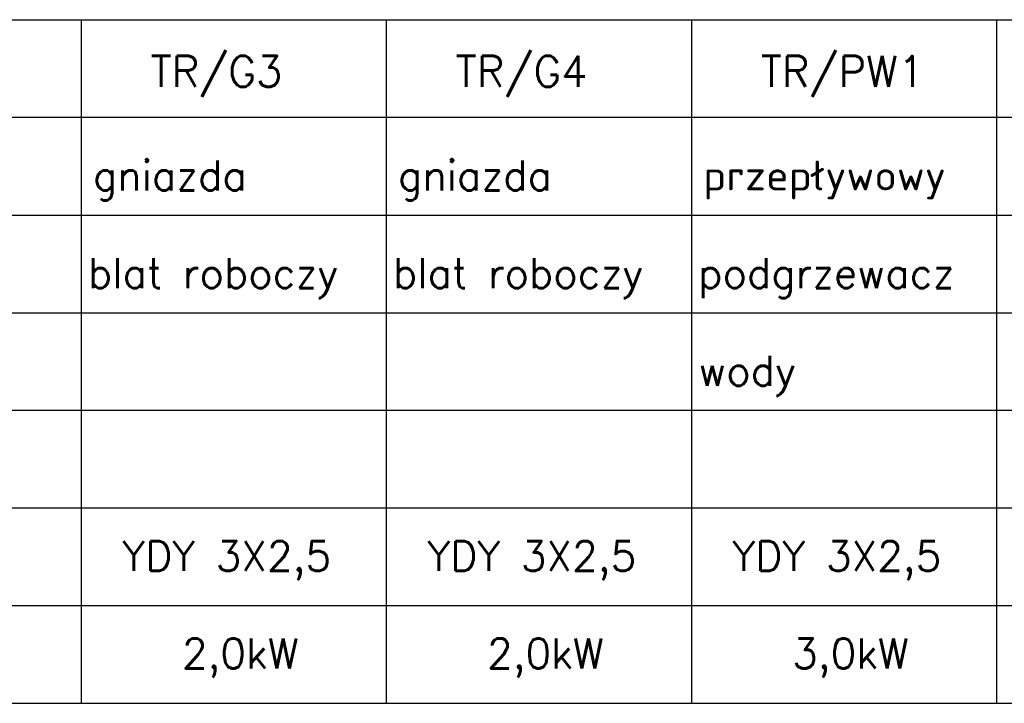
# Model space of a CAD drawing. Header units: metres. Extents: x 5550977 to 5551430, y 5960597 to 5960782.
# Tile 11 of 17: x 5551329 to 5551356, y 5960669 to 5960688. Entities that reach past the tile are written whole.
import ezdxf

# ---------------------------------------------------------------- set-up
doc = ezdxf.new("R2010")
doc.units = ezdxf.units.M
doc.header["$MEASUREMENT"] = 0
doc.layers.add('# elektryka', color=102, linetype='CONTINUOUS', lineweight=30)
doc.styles.add('ROMANS', font='romans', dxfattribs={"width": 0.8})

msp = doc.modelspace()

# ---------------------------------------------------------------- linework, layer by layer
at = {"layer": '# elektryka', "color": 252, "linetype": 'Continuous', "ltscale": 3}
for p, q in [((5551321.978, 5960687.922), (5551330.546, 5960687.922)), ((5551321.978, 5960687.922), (5551330.546, 5960687.922)), ((5551330.546, 5960687.922), (5551339.115, 5960687.922)), ((5551330.546, 5960687.922), (5551339.115, 5960687.922)), ((5551339.115, 5960687.922), (5551347.683, 5960687.922)), ((5551339.115, 5960687.922), (5551347.683, 5960687.922)), ((5551347.683, 5960687.922), (5551356.251, 5960687.922)), ((5551347.683, 5960687.922), (5551356.251, 5960687.922)), ((5551356.251, 5960687.922), (5551364.819, 5960687.922)), ((5551356.251, 5960687.922), (5551364.819, 5960687.922)), ((5551321.978, 5960682.439), (5551330.546, 5960682.439)), ((5551321.978, 5960682.439), (5551330.546, 5960682.439)), ((5551330.546, 5960682.439), (5551339.115, 5960682.439)), ((5551330.546, 5960682.439), (5551339.115, 5960682.439)), ((5551339.115, 5960682.439), (5551347.683, 5960682.439)), ((5551339.115, 5960682.439), (5551347.683, 5960682.439)), ((5551347.683, 5960682.439), (5551356.251, 5960682.439)), ((5551347.683, 5960682.439), (5551356.251, 5960682.439)), ((5551356.251, 5960682.439), (5551364.819, 5960682.439)), ((5551356.251, 5960682.439), (5551364.819, 5960682.439)), ((5551321.978, 5960679.698), (5551330.546, 5960679.698)), ((5551330.546, 5960679.698), (5551339.115, 5960679.698)), ((5551339.115, 5960679.698), (5551347.683, 5960679.698)), ((5551347.683, 5960679.698), (5551356.251, 5960679.698)), ((5551356.251, 5960679.698), (5551364.819, 5960679.698)), ((5551321.978, 5960676.957), (5551330.546, 5960676.957)), ((5551330.546, 5960676.957), (5551339.115, 5960676.957)), ((5551339.115, 5960676.957), (5551347.683, 5960676.957)), ((5551347.683, 5960676.957), (5551356.251, 5960676.957)), ((5551356.251, 5960676.957), (5551364.819, 5960676.957)), ((5551321.978, 5960674.215), (5551330.546, 5960674.215)), ((5551330.546, 5960674.215), (5551339.115, 5960674.215)), ((5551339.115, 5960674.215), (5551347.683, 5960674.215)), ((5551347.683, 5960674.215), (5551356.251, 5960674.215)), ((5551356.251, 5960674.215), (5551364.819, 5960674.215)), ((5551321.978, 5960668.732), (5551330.546, 5960668.732)), ((5551330.546, 5960668.732), (5551339.115, 5960668.732)), ((5551339.115, 5960668.732), (5551347.683, 5960668.732)), ((5551347.683, 5960668.732), (5551356.251, 5960668.732)), ((5551356.251, 5960668.732), (5551364.819, 5960668.732))]:
    msp.add_line(p, q, dxfattribs=at)
at = {"layer": '# elektryka', "color": 252}
for p, q in [((5551330.546, 5960687.922), (5551330.546, 5960685.181)), ((5551330.546, 5960687.922), (5551330.546, 5960685.181)), ((5551330.546, 5960687.922), (5551330.546, 5960685.181)), ((5551330.546, 5960687.922), (5551330.546, 5960685.181)), ((5551330.546, 5960687.922), (5551330.546, 5960685.181)), ((5551330.546, 5960687.922), (5551330.546, 5960685.181)), ((5551330.546, 5960687.922), (5551330.546, 5960685.181)), ((5551330.546, 5960687.922), (5551330.546, 5960685.181)), ((5551330.546, 5960687.922), (5551330.546, 5960685.181)), ((5551330.546, 5960687.922), (5551330.546, 5960685.181)), ((5551330.546, 5960687.922), (5551330.546, 5960685.181)), ((5551330.546, 5960687.922), (5551330.546, 5960685.181)), ((5551330.546, 5960687.922), (5551330.546, 5960685.181)), ((5551330.546, 5960687.922), (5551330.546, 5960685.181)), ((5551330.546, 5960687.922), (5551330.546, 5960685.181)), ((5551330.546, 5960687.922), (5551330.546, 5960685.181)), ((5551330.546, 5960687.922), (5551330.546, 5960685.181)), ((5551330.546, 5960687.922), (5551330.546, 5960685.181)), ((5551330.546, 5960687.922), (5551330.546, 5960685.181)), ((5551330.546, 5960687.922), (5551330.546, 5960685.181)), ((5551330.546, 5960687.922), (5551330.546, 5960685.181)), ((5551330.546, 5960687.922), (5551330.546, 5960685.181)), ((5551330.546, 5960687.922), (5551330.546, 5960685.181)), ((5551330.546, 5960687.922), (5551330.546, 5960685.181)), ((5551330.546, 5960687.922), (5551330.546, 5960685.181)), ((5551330.546, 5960687.922), (5551330.546, 5960685.181)), ((5551330.546, 5960687.922), (5551330.546, 5960685.181)), ((5551339.115, 5960687.922), (5551339.115, 5960685.181)), ((5551339.115, 5960687.922), (5551339.115, 5960685.181)), ((5551339.115, 5960687.922), (5551339.115, 5960685.181)), ((5551339.115, 5960687.922), (5551339.115, 5960685.181)), ((5551339.115, 5960687.922), (5551339.115, 5960685.181)), ((5551339.115, 5960687.922), (5551339.115, 5960685.181)), ((5551339.115, 5960687.922), (5551339.115, 5960685.181)), ((5551339.115, 5960687.922), (5551339.115, 5960685.181)), ((5551339.115, 5960687.922), (5551339.115, 5960685.181)), ((5551339.115, 5960687.922), (5551339.115, 5960685.181)), ((5551339.115, 5960687.922), (5551339.115, 5960685.181)), ((5551339.115, 5960687.922), (5551339.115, 5960685.181)), ((5551339.115, 5960687.922), (5551339.115, 5960685.181)), ((5551339.115, 5960687.922), (5551339.115, 5960685.181)), ((5551339.115, 5960687.922), (5551339.115, 5960685.181)), ((5551339.115, 5960687.922), (5551339.115, 5960685.181)), ((5551339.115, 5960687.922), (5551339.115, 5960685.181)), ((5551339.115, 5960687.922), (5551339.115, 5960685.181)), ((5551339.115, 5960687.922), (5551339.115, 5960685.181)), ((5551339.115, 5960687.922), (5551339.115, 5960685.181)), ((5551339.115, 5960687.922), (5551339.115, 5960685.181)), ((5551339.115, 5960687.922), (5551339.115, 5960685.181)), ((5551339.115, 5960687.922), (5551339.115, 5960685.181)), ((5551339.115, 5960687.922), (5551339.115, 5960685.181)), ((5551339.115, 5960687.922), (5551339.115, 5960685.181)), ((5551339.115, 5960687.922), (5551339.115, 5960685.181)), ((5551339.115, 5960687.922), (5551339.115, 5960685.181)), ((5551339.115, 5960687.922), (5551339.115, 5960685.181)), ((5551339.115, 5960687.922), (5551339.115, 5960685.181)), ((5551339.115, 5960687.922), (5551339.115, 5960685.181)), ((5551339.115, 5960687.922), (5551339.115, 5960685.181)), ((5551339.115, 5960687.922), (5551339.115, 5960685.181)), ((5551339.115, 5960687.922), (5551339.115, 5960685.181)), ((5551339.115, 5960687.922), (5551339.115, 5960685.181)), ((5551339.115, 5960687.922), (5551339.115, 5960685.181)), ((5551339.115, 5960687.922), (5551339.115, 5960685.181)), ((5551347.683, 5960687.922), (5551347.683, 5960685.181)), ((5551347.683, 5960687.922), (5551347.683, 5960685.181)), ((5551347.683, 5960687.922), (5551347.683, 5960685.181)), ((5551347.683, 5960687.922), (5551347.683, 5960685.181)), ((5551347.683, 5960687.922), (5551347.683, 5960685.181)), ((5551347.683, 5960687.922), (5551347.683, 5960685.181)), ((5551347.683, 5960687.922), (5551347.683, 5960685.181)), ((5551347.683, 5960687.922), (5551347.683, 5960685.181)), ((5551347.683, 5960687.922), (5551347.683, 5960685.181)), ((5551347.683, 5960687.922), (5551347.683, 5960685.181)), ((5551347.683, 5960687.922), (5551347.683, 5960685.181)), ((5551347.683, 5960687.922), (5551347.683, 5960685.181)), ((5551347.683, 5960687.922), (5551347.683, 5960685.181)), ((5551347.683, 5960687.922), (5551347.683, 5960685.181)), ((5551347.683, 5960687.922), (5551347.683, 5960685.181)), ((5551347.683, 5960687.922), (5551347.683, 5960685.181)), ((5551347.683, 5960687.922), (5551347.683, 5960685.181)), ((5551347.683, 5960687.922), (5551347.683, 5960685.181)), ((5551347.683, 5960687.922), (5551347.683, 5960685.181)), ((5551347.683, 5960687.922), (5551347.683, 5960685.181)), ((5551347.683, 5960687.922), (5551347.683, 5960685.181)), ((5551347.683, 5960687.922), (5551347.683, 5960685.181)), ((5551347.683, 5960687.922), (5551347.683, 5960685.181)), ((5551347.683, 5960687.922), (5551347.683, 5960685.181)), ((5551347.683, 5960687.922), (5551347.683, 5960685.181)), ((5551347.683, 5960687.922), (5551347.683, 5960685.181)), ((5551347.683, 5960687.922), (5551347.683, 5960685.181)), ((5551347.683, 5960687.922), (5551347.683, 5960685.181)), ((5551347.683, 5960687.922), (5551347.683, 5960685.181)), ((5551347.683, 5960687.922), (5551347.683, 5960685.181)), ((5551347.683, 5960687.922), (5551347.683, 5960685.181)), ((5551347.683, 5960687.922), (5551347.683, 5960685.181)), ((5551347.683, 5960687.922), (5551347.683, 5960685.181)), ((5551347.683, 5960687.922), (5551347.683, 5960685.181)), ((5551347.683, 5960687.922), (5551347.683, 5960685.181)), ((5551347.683, 5960687.922), (5551347.683, 5960685.181)), ((5551356.251, 5960687.922), (5551356.251, 5960685.181)), ((5551356.251, 5960687.922), (5551356.251, 5960685.181)), ((5551356.251, 5960687.922), (5551356.251, 5960685.181)), ((5551356.251, 5960687.922), (5551356.251, 5960685.181)), ((5551356.251, 5960687.922), (5551356.251, 5960685.181)), ((5551356.251, 5960687.922), (5551356.251, 5960685.181)), ((5551356.251, 5960687.922), (5551356.251, 5960685.181)), ((5551356.251, 5960687.922), (5551356.251, 5960685.181)), ((5551356.251, 5960687.922), (5551356.251, 5960685.181)), ((5551356.251, 5960687.922), (5551356.251, 5960685.181)), ((5551356.251, 5960687.922), (5551356.251, 5960685.181)), ((5551356.251, 5960687.922), (5551356.251, 5960685.181)), ((5551356.251, 5960687.922), (5551356.251, 5960685.181)), ((5551356.251, 5960687.922), (5551356.251, 5960685.181)), ((5551356.251, 5960687.922), (5551356.251, 5960685.181)), ((5551356.251, 5960687.922), (5551356.251, 5960685.181)), ((5551356.251, 5960687.922), (5551356.251, 5960685.181)), ((5551356.251, 5960687.922), (5551356.251, 5960685.181)), ((5551356.251, 5960687.922), (5551356.251, 5960685.181)), ((5551356.251, 5960687.922), (5551356.251, 5960685.181)), ((5551356.251, 5960687.922), (5551356.251, 5960685.181)), ((5551356.251, 5960687.922), (5551356.251, 5960685.181)), ((5551356.251, 5960687.922), (5551356.251, 5960685.181)), ((5551356.251, 5960687.922), (5551356.251, 5960685.181)), ((5551356.251, 5960687.922), (5551356.251, 5960685.181)), ((5551356.251, 5960687.922), (5551356.251, 5960685.181)), ((5551356.251, 5960687.922), (5551356.251, 5960685.181)), ((5551356.251, 5960687.922), (5551356.251, 5960685.181)), ((5551356.251, 5960687.922), (5551356.251, 5960685.181)), ((5551356.251, 5960687.922), (5551356.251, 5960685.181)), ((5551356.251, 5960687.922), (5551356.251, 5960685.181)), ((5551356.251, 5960687.922), (5551356.251, 5960685.181)), ((5551356.251, 5960687.922), (5551356.251, 5960685.181)), ((5551356.251, 5960687.922), (5551356.251, 5960685.181)), ((5551356.251, 5960687.922), (5551356.251, 5960685.181)), ((5551356.251, 5960687.922), (5551356.251, 5960685.181)), ((5551330.546, 5960685.181), (5551330.546, 5960682.439)), ((5551330.546, 5960685.181), (5551330.546, 5960682.439)), ((5551330.546, 5960685.181), (5551330.546, 5960682.439)), ((5551330.546, 5960685.181), (5551330.546, 5960682.439)), ((5551330.546, 5960685.181), (5551330.546, 5960682.439)), ((5551330.546, 5960685.181), (5551330.546, 5960682.439)), ((5551330.546, 5960685.181), (5551330.546, 5960682.439)), ((5551330.546, 5960685.181), (5551330.546, 5960682.439)), ((5551330.546, 5960685.181), (5551330.546, 5960682.439)), ((5551330.546, 5960685.181), (5551330.546, 5960682.439)), ((5551330.546, 5960685.181), (5551330.546, 5960682.439)), ((5551330.546, 5960685.181), (5551330.546, 5960682.439)), ((5551330.546, 5960685.181), (5551330.546, 5960682.439)), ((5551330.546, 5960685.181), (5551330.546, 5960682.439)), ((5551330.546, 5960685.181), (5551330.546, 5960682.439)), ((5551330.546, 5960685.181), (5551330.546, 5960682.439)), ((5551330.546, 5960685.181), (5551330.546, 5960682.439)), ((5551330.546, 5960685.181), (5551330.546, 5960682.439)), ((5551330.546, 5960685.181), (5551330.546, 5960682.439)), ((5551330.546, 5960685.181), (5551330.546, 5960682.439)), ((5551330.546, 5960685.181), (5551330.546, 5960682.439)), ((5551330.546, 5960685.181), (5551330.546, 5960682.439)), ((5551330.546, 5960685.181), (5551330.546, 5960682.439)), ((5551330.546, 5960685.181), (5551330.546, 5960682.439)), ((5551330.546, 5960685.181), (5551330.546, 5960682.439)), ((5551330.546, 5960685.181), (5551330.546, 5960682.439)), ((5551330.546, 5960685.181), (5551330.546, 5960682.439)), ((5551339.115, 5960685.181), (5551339.115, 5960682.439)), ((5551339.115, 5960685.181), (5551339.115, 5960682.439)), ((5551339.115, 5960685.181), (5551339.115, 5960682.439)), ((5551339.115, 5960685.181), (5551339.115, 5960682.439)), ((5551339.115, 5960685.181), (5551339.115, 5960682.439)), ((5551339.115, 5960685.181), (5551339.115, 5960682.439)), ((5551339.115, 5960685.181), (5551339.115, 5960682.439)), ((5551339.115, 5960685.181), (5551339.115, 5960682.439)), ((5551339.115, 5960685.181), (5551339.115, 5960682.439)), ((5551339.115, 5960685.181), (5551339.115, 5960682.439)), ((5551339.115, 5960685.181), (5551339.115, 5960682.439)), ((5551339.115, 5960685.181), (5551339.115, 5960682.439)), ((5551339.115, 5960685.181), (5551339.115, 5960682.439)), ((5551339.115, 5960685.181), (5551339.115, 5960682.439)), ((5551339.115, 5960685.181), (5551339.115, 5960682.439)), ((5551339.115, 5960685.181), (5551339.115, 5960682.439)), ((5551339.115, 5960685.181), (5551339.115, 5960682.439)), ((5551339.115, 5960685.181), (5551339.115, 5960682.439)), ((5551339.115, 5960685.181), (5551339.115, 5960682.439)), ((5551339.115, 5960685.181), (5551339.115, 5960682.439)), ((5551339.115, 5960685.181), (5551339.115, 5960682.439)), ((5551339.115, 5960685.181), (5551339.115, 5960682.439)), ((5551339.115, 5960685.181), (5551339.115, 5960682.439)), ((5551339.115, 5960685.181), (5551339.115, 5960682.439)), ((5551339.115, 5960685.181), (5551339.115, 5960682.439)), ((5551339.115, 5960685.181), (5551339.115, 5960682.439)), ((5551339.115, 5960685.181), (5551339.115, 5960682.439)), ((5551339.115, 5960685.181), (5551339.115, 5960682.439)), ((5551339.115, 5960685.181), (5551339.115, 5960682.439)), ((5551339.115, 5960685.181), (5551339.115, 5960682.439)), ((5551339.115, 5960685.181), (5551339.115, 5960682.439)), ((5551339.115, 5960685.181), (5551339.115, 5960682.439)), ((5551339.115, 5960685.181), (5551339.115, 5960682.439)), ((5551339.115, 5960685.181), (5551339.115, 5960682.439)), ((5551339.115, 5960685.181), (5551339.115, 5960682.439)), ((5551339.115, 5960685.181), (5551339.115, 5960682.439)), ((5551347.683, 5960685.181), (5551347.683, 5960682.439)), ((5551347.683, 5960685.181), (5551347.683, 5960682.439)), ((5551347.683, 5960685.181), (5551347.683, 5960682.439)), ((5551347.683, 5960685.181), (5551347.683, 5960682.439)), ((5551347.683, 5960685.181), (5551347.683, 5960682.439)), ((5551347.683, 5960685.181), (5551347.683, 5960682.439)), ((5551347.683, 5960685.181), (5551347.683, 5960682.439)), ((5551347.683, 5960685.181), (5551347.683, 5960682.439)), ((5551347.683, 5960685.181), (5551347.683, 5960682.439)), ((5551347.683, 5960685.181), (5551347.683, 5960682.439)), ((5551347.683, 5960685.181), (5551347.683, 5960682.439)), ((5551347.683, 5960685.181), (5551347.683, 5960682.439)), ((5551347.683, 5960685.181), (5551347.683, 5960682.439)), ((5551347.683, 5960685.181), (5551347.683, 5960682.439)), ((5551347.683, 5960685.181), (5551347.683, 5960682.439)), ((5551347.683, 5960685.181), (5551347.683, 5960682.439)), ((5551347.683, 5960685.181), (5551347.683, 5960682.439)), ((5551347.683, 5960685.181), (5551347.683, 5960682.439)), ((5551347.683, 5960685.181), (5551347.683, 5960682.439)), ((5551347.683, 5960685.181), (5551347.683, 5960682.439)), ((5551347.683, 5960685.181), (5551347.683, 5960682.439)), ((5551347.683, 5960685.181), (5551347.683, 5960682.439)), ((5551347.683, 5960685.181), (5551347.683, 5960682.439)), ((5551347.683, 5960685.181), (5551347.683, 5960682.439)), ((5551347.683, 5960685.181), (5551347.683, 5960682.439)), ((5551347.683, 5960685.181), (5551347.683, 5960682.439)), ((5551347.683, 5960685.181), (5551347.683, 5960682.439)), ((5551347.683, 5960685.181), (5551347.683, 5960682.439)), ((5551347.683, 5960685.181), (5551347.683, 5960682.439)), ((5551347.683, 5960685.181), (5551347.683, 5960682.439)), ((5551347.683, 5960685.181), (5551347.683, 5960682.439)), ((5551347.683, 5960685.181), (5551347.683, 5960682.439)), ((5551347.683, 5960685.181), (5551347.683, 5960682.439)), ((5551347.683, 5960685.181), (5551347.683, 5960682.439)), ((5551347.683, 5960685.181), (5551347.683, 5960682.439)), ((5551347.683, 5960685.181), (5551347.683, 5960682.439)), ((5551356.251, 5960685.181), (5551356.251, 5960682.439)), ((5551356.251, 5960685.181), (5551356.251, 5960682.439)), ((5551356.251, 5960685.181), (5551356.251, 5960682.439)), ((5551356.251, 5960685.181), (5551356.251, 5960682.439)), ((5551356.251, 5960685.181), (5551356.251, 5960682.439)), ((5551356.251, 5960685.181), (5551356.251, 5960682.439)), ((5551356.251, 5960685.181), (5551356.251, 5960682.439)), ((5551356.251, 5960685.181), (5551356.251, 5960682.439)), ((5551356.251, 5960685.181), (5551356.251, 5960682.439)), ((5551356.251, 5960685.181), (5551356.251, 5960682.439)), ((5551356.251, 5960685.181), (5551356.251, 5960682.439)), ((5551356.251, 5960685.181), (5551356.251, 5960682.439)), ((5551356.251, 5960685.181), (5551356.251, 5960682.439)), ((5551356.251, 5960685.181), (5551356.251, 5960682.439)), ((5551356.251, 5960685.181), (5551356.251, 5960682.439)), ((5551356.251, 5960685.181), (5551356.251, 5960682.439)), ((5551356.251, 5960685.181), (5551356.251, 5960682.439)), ((5551356.251, 5960685.181), (5551356.251, 5960682.439)), ((5551356.251, 5960685.181), (5551356.251, 5960682.439)), ((5551356.251, 5960685.181), (5551356.251, 5960682.439)), ((5551356.251, 5960685.181), (5551356.251, 5960682.439)), ((5551356.251, 5960685.181), (5551356.251, 5960682.439)), ((5551356.251, 5960685.181), (5551356.251, 5960682.439)), ((5551356.251, 5960685.181), (5551356.251, 5960682.439)), ((5551356.251, 5960685.181), (5551356.251, 5960682.439)), ((5551356.251, 5960685.181), (5551356.251, 5960682.439)), ((5551356.251, 5960685.181), (5551356.251, 5960682.439)), ((5551356.251, 5960685.181), (5551356.251, 5960682.439)), ((5551356.251, 5960685.181), (5551356.251, 5960682.439)), ((5551356.251, 5960685.181), (5551356.251, 5960682.439)), ((5551356.251, 5960685.181), (5551356.251, 5960682.439)), ((5551356.251, 5960685.181), (5551356.251, 5960682.439)), ((5551356.251, 5960685.181), (5551356.251, 5960682.439)), ((5551356.251, 5960685.181), (5551356.251, 5960682.439)), ((5551356.251, 5960685.181), (5551356.251, 5960682.439)), ((5551356.251, 5960685.181), (5551356.251, 5960682.439)), ((5551330.546, 5960682.439), (5551330.546, 5960679.698)), ((5551330.546, 5960682.439), (5551330.546, 5960679.698)), ((5551330.546, 5960682.439), (5551330.546, 5960679.698)), ((5551330.546, 5960682.439), (5551330.546, 5960679.698)), ((5551330.546, 5960682.439), (5551330.546, 5960679.698)), ((5551330.546, 5960682.439), (5551330.546, 5960679.698)), ((5551330.546, 5960682.439), (5551330.546, 5960679.698)), ((5551330.546, 5960682.439), (5551330.546, 5960679.698)), ((5551330.546, 5960682.439), (5551330.546, 5960679.698)), ((5551330.546, 5960682.439), (5551330.546, 5960679.698)), ((5551330.546, 5960682.439), (5551330.546, 5960679.698)), ((5551330.546, 5960682.439), (5551330.546, 5960679.698)), ((5551330.546, 5960682.439), (5551330.546, 5960679.698)), ((5551330.546, 5960682.439), (5551330.546, 5960679.698)), ((5551330.546, 5960682.439), (5551330.546, 5960679.698)), ((5551330.546, 5960682.439), (5551330.546, 5960679.698)), ((5551330.546, 5960682.439), (5551330.546, 5960679.698)), ((5551330.546, 5960682.439), (5551330.546, 5960679.698)), ((5551330.546, 5960682.439), (5551330.546, 5960679.698)), ((5551330.546, 5960682.439), (5551330.546, 5960679.698)), ((5551330.546, 5960682.439), (5551330.546, 5960679.698)), ((5551330.546, 5960682.439), (5551330.546, 5960679.698)), ((5551330.546, 5960682.439), (5551330.546, 5960679.698)), ((5551330.546, 5960682.439), (5551330.546, 5960679.698)), ((5551330.546, 5960682.439), (5551330.546, 5960679.698)), ((5551330.546, 5960682.439), (5551330.546, 5960679.698)), ((5551330.546, 5960682.439), (5551330.546, 5960679.698)), ((5551339.115, 5960682.439), (5551339.115, 5960679.698)), ((5551339.115, 5960682.439), (5551339.115, 5960679.698)), ((5551339.115, 5960682.439), (5551339.115, 5960679.698)), ((5551339.115, 5960682.439), (5551339.115, 5960679.698)), ((5551339.115, 5960682.439), (5551339.115, 5960679.698)), ((5551339.115, 5960682.439), (5551339.115, 5960679.698)), ((5551339.115, 5960682.439), (5551339.115, 5960679.698)), ((5551339.115, 5960682.439), (5551339.115, 5960679.698)), ((5551339.115, 5960682.439), (5551339.115, 5960679.698)), ((5551339.115, 5960682.439), (5551339.115, 5960679.698)), ((5551339.115, 5960682.439), (5551339.115, 5960679.698)), ((5551339.115, 5960682.439), (5551339.115, 5960679.698)), ((5551339.115, 5960682.439), (5551339.115, 5960679.698)), ((5551339.115, 5960682.439), (5551339.115, 5960679.698)), ((5551339.115, 5960682.439), (5551339.115, 5960679.698)), ((5551339.115, 5960682.439), (5551339.115, 5960679.698)), ((5551339.115, 5960682.439), (5551339.115, 5960679.698)), ((5551339.115, 5960682.439), (5551339.115, 5960679.698)), ((5551339.115, 5960682.439), (5551339.115, 5960679.698)), ((5551339.115, 5960682.439), (5551339.115, 5960679.698)), ((5551339.115, 5960682.439), (5551339.115, 5960679.698)), ((5551339.115, 5960682.439), (5551339.115, 5960679.698)), ((5551339.115, 5960682.439), (5551339.115, 5960679.698)), ((5551339.115, 5960682.439), (5551339.115, 5960679.698)), ((5551339.115, 5960682.439), (5551339.115, 5960679.698)), ((5551339.115, 5960682.439), (5551339.115, 5960679.698)), ((5551339.115, 5960682.439), (5551339.115, 5960679.698)), ((5551339.115, 5960682.439), (5551339.115, 5960679.698)), ((5551339.115, 5960682.439), (5551339.115, 5960679.698)), ((5551339.115, 5960682.439), (5551339.115, 5960679.698)), ((5551339.115, 5960682.439), (5551339.115, 5960679.698)), ((5551339.115, 5960682.439), (5551339.115, 5960679.698)), ((5551339.115, 5960682.439), (5551339.115, 5960679.698)), ((5551339.115, 5960682.439), (5551339.115, 5960679.698)), ((5551339.115, 5960682.439), (5551339.115, 5960679.698)), ((5551339.115, 5960682.439), (5551339.115, 5960679.698)), ((5551347.683, 5960682.439), (5551347.683, 5960679.698)), ((5551347.683, 5960682.439), (5551347.683, 5960679.698)), ((5551347.683, 5960682.439), (5551347.683, 5960679.698)), ((5551347.683, 5960682.439), (5551347.683, 5960679.698)), ((5551347.683, 5960682.439), (5551347.683, 5960679.698)), ((5551347.683, 5960682.439), (5551347.683, 5960679.698)), ((5551347.683, 5960682.439), (5551347.683, 5960679.698)), ((5551347.683, 5960682.439), (5551347.683, 5960679.698)), ((5551347.683, 5960682.439), (5551347.683, 5960679.698)), ((5551347.683, 5960682.439), (5551347.683, 5960679.698)), ((5551347.683, 5960682.439), (5551347.683, 5960679.698)), ((5551347.683, 5960682.439), (5551347.683, 5960679.698)), ((5551347.683, 5960682.439), (5551347.683, 5960679.698)), ((5551347.683, 5960682.439), (5551347.683, 5960679.698)), ((5551347.683, 5960682.439), (5551347.683, 5960679.698)), ((5551347.683, 5960682.439), (5551347.683, 5960679.698)), ((5551347.683, 5960682.439), (5551347.683, 5960679.698)), ((5551347.683, 5960682.439), (5551347.683, 5960679.698)), ((5551347.683, 5960682.439), (5551347.683, 5960679.698)), ((5551347.683, 5960682.439), (5551347.683, 5960679.698)), ((5551347.683, 5960682.439), (5551347.683, 5960679.698)), ((5551347.683, 5960682.439), (5551347.683, 5960679.698)), ((5551347.683, 5960682.439), (5551347.683, 5960679.698)), ((5551347.683, 5960682.439), (5551347.683, 5960679.698)), ((5551347.683, 5960682.439), (5551347.683, 5960679.698)), ((5551347.683, 5960682.439), (5551347.683, 5960679.698)), ((5551347.683, 5960682.439), (5551347.683, 5960679.698)), ((5551347.683, 5960682.439), (5551347.683, 5960679.698)), ((5551347.683, 5960682.439), (5551347.683, 5960679.698)), ((5551347.683, 5960682.439), (5551347.683, 5960679.698)), ((5551347.683, 5960682.439), (5551347.683, 5960679.698)), ((5551347.683, 5960682.439), (5551347.683, 5960679.698)), ((5551347.683, 5960682.439), (5551347.683, 5960679.698)), ((5551347.683, 5960682.439), (5551347.683, 5960679.698)), ((5551347.683, 5960682.439), (5551347.683, 5960679.698)), ((5551347.683, 5960682.439), (5551347.683, 5960679.698)), ((5551356.251, 5960682.439), (5551356.251, 5960679.698)), ((5551356.251, 5960682.439), (5551356.251, 5960679.698)), ((5551356.251, 5960682.439), (5551356.251, 5960679.698)), ((5551356.251, 5960682.439), (5551356.251, 5960679.698)), ((5551356.251, 5960682.439), (5551356.251, 5960679.698)), ((5551356.251, 5960682.439), (5551356.251, 5960679.698)), ((5551356.251, 5960682.439), (5551356.251, 5960679.698)), ((5551356.251, 5960682.439), (5551356.251, 5960679.698)), ((5551356.251, 5960682.439), (5551356.251, 5960679.698)), ((5551356.251, 5960682.439), (5551356.251, 5960679.698)), ((5551356.251, 5960682.439), (5551356.251, 5960679.698)), ((5551356.251, 5960682.439), (5551356.251, 5960679.698)), ((5551356.251, 5960682.439), (5551356.251, 5960679.698)), ((5551356.251, 5960682.439), (5551356.251, 5960679.698)), ((5551356.251, 5960682.439), (5551356.251, 5960679.698)), ((5551356.251, 5960682.439), (5551356.251, 5960679.698)), ((5551356.251, 5960682.439), (5551356.251, 5960679.698)), ((5551356.251, 5960682.439), (5551356.251, 5960679.698)), ((5551356.251, 5960682.439), (5551356.251, 5960679.698)), ((5551356.251, 5960682.439), (5551356.251, 5960679.698)), ((5551356.251, 5960682.439), (5551356.251, 5960679.698)), ((5551356.251, 5960682.439), (5551356.251, 5960679.698)), ((5551356.251, 5960682.439), (5551356.251, 5960679.698)), ((5551356.251, 5960682.439), (5551356.251, 5960679.698)), ((5551356.251, 5960682.439), (5551356.251, 5960679.698)), ((5551356.251, 5960682.439), (5551356.251, 5960679.698)), ((5551356.251, 5960682.439), (5551356.251, 5960679.698)), ((5551356.251, 5960682.439), (5551356.251, 5960679.698)), ((5551356.251, 5960682.439), (5551356.251, 5960679.698)), ((5551356.251, 5960682.439), (5551356.251, 5960679.698)), ((5551356.251, 5960682.439), (5551356.251, 5960679.698)), ((5551356.251, 5960682.439), (5551356.251, 5960679.698)), ((5551356.251, 5960682.439), (5551356.251, 5960679.698)), ((5551356.251, 5960682.439), (5551356.251, 5960679.698)), ((5551356.251, 5960682.439), (5551356.251, 5960679.698)), ((5551356.251, 5960682.439), (5551356.251, 5960679.698)), ((5551330.546, 5960679.698), (5551330.546, 5960676.957)), ((5551330.546, 5960679.698), (5551330.546, 5960676.957)), ((5551330.546, 5960679.698), (5551330.546, 5960676.957)), ((5551330.546, 5960679.698), (5551330.546, 5960676.957)), ((5551330.546, 5960679.698), (5551330.546, 5960676.957)), ((5551330.546, 5960679.698), (5551330.546, 5960676.957)), ((5551330.546, 5960679.698), (5551330.546, 5960676.957)), ((5551330.546, 5960679.698), (5551330.546, 5960676.957)), ((5551330.546, 5960679.698), (5551330.546, 5960676.957)), ((5551330.546, 5960679.698), (5551330.546, 5960676.957)), ((5551330.546, 5960679.698), (5551330.546, 5960676.957)), ((5551330.546, 5960679.698), (5551330.546, 5960676.957)), ((5551330.546, 5960679.698), (5551330.546, 5960676.957)), ((5551330.546, 5960679.698), (5551330.546, 5960676.957)), ((5551330.546, 5960679.698), (5551330.546, 5960676.957)), ((5551330.546, 5960679.698), (5551330.546, 5960676.957)), ((5551330.546, 5960679.698), (5551330.546, 5960676.957)), ((5551330.546, 5960679.698), (5551330.546, 5960676.957)), ((5551330.546, 5960679.698), (5551330.546, 5960676.957)), ((5551330.546, 5960679.698), (5551330.546, 5960676.957)), ((5551330.546, 5960679.698), (5551330.546, 5960676.957)), ((5551330.546, 5960679.698), (5551330.546, 5960676.957)), ((5551330.546, 5960679.698), (5551330.546, 5960676.957)), ((5551330.546, 5960679.698), (5551330.546, 5960676.957)), ((5551330.546, 5960679.698), (5551330.546, 5960676.957)), ((5551330.546, 5960679.698), (5551330.546, 5960676.957)), ((5551330.546, 5960679.698), (5551330.546, 5960676.957)), ((5551339.115, 5960679.698), (5551339.115, 5960676.957)), ((5551339.115, 5960679.698), (5551339.115, 5960676.957)), ((5551339.115, 5960679.698), (5551339.115, 5960676.957)), ((5551339.115, 5960679.698), (5551339.115, 5960676.957)), ((5551339.115, 5960679.698), (5551339.115, 5960676.957)), ((5551339.115, 5960679.698), (5551339.115, 5960676.957)), ((5551339.115, 5960679.698), (5551339.115, 5960676.957)), ((5551339.115, 5960679.698), (5551339.115, 5960676.957)), ((5551339.115, 5960679.698), (5551339.115, 5960676.957)), ((5551339.115, 5960679.698), (5551339.115, 5960676.957)), ((5551339.115, 5960679.698), (5551339.115, 5960676.957)), ((5551339.115, 5960679.698), (5551339.115, 5960676.957)), ((5551339.115, 5960679.698), (5551339.115, 5960676.957)), ((5551339.115, 5960679.698), (5551339.115, 5960676.957)), ((5551339.115, 5960679.698), (5551339.115, 5960676.957)), ((5551339.115, 5960679.698), (5551339.115, 5960676.957)), ((5551339.115, 5960679.698), (5551339.115, 5960676.957)), ((5551339.115, 5960679.698), (5551339.115, 5960676.957)), ((5551339.115, 5960679.698), (5551339.115, 5960676.957)), ((5551339.115, 5960679.698), (5551339.115, 5960676.957)), ((5551339.115, 5960679.698), (5551339.115, 5960676.957)), ((5551339.115, 5960679.698), (5551339.115, 5960676.957)), ((5551339.115, 5960679.698), (5551339.115, 5960676.957)), ((5551339.115, 5960679.698), (5551339.115, 5960676.957)), ((5551339.115, 5960679.698), (5551339.115, 5960676.957)), ((5551339.115, 5960679.698), (5551339.115, 5960676.957)), ((5551339.115, 5960679.698), (5551339.115, 5960676.957)), ((5551339.115, 5960679.698), (5551339.115, 5960676.957)), ((5551339.115, 5960679.698), (5551339.115, 5960676.957)), ((5551339.115, 5960679.698), (5551339.115, 5960676.957)), ((5551339.115, 5960679.698), (5551339.115, 5960676.957)), ((5551339.115, 5960679.698), (5551339.115, 5960676.957)), ((5551339.115, 5960679.698), (5551339.115, 5960676.957)), ((5551339.115, 5960679.698), (5551339.115, 5960676.957)), ((5551339.115, 5960679.698), (5551339.115, 5960676.957)), ((5551339.115, 5960679.698), (5551339.115, 5960676.957)), ((5551347.683, 5960679.698), (5551347.683, 5960676.957)), ((5551347.683, 5960679.698), (5551347.683, 5960676.957)), ((5551347.683, 5960679.698), (5551347.683, 5960676.957)), ((5551347.683, 5960679.698), (5551347.683, 5960676.957)), ((5551347.683, 5960679.698), (5551347.683, 5960676.957)), ((5551347.683, 5960679.698), (5551347.683, 5960676.957)), ((5551347.683, 5960679.698), (5551347.683, 5960676.957)), ((5551347.683, 5960679.698), (5551347.683, 5960676.957)), ((5551347.683, 5960679.698), (5551347.683, 5960676.957)), ((5551347.683, 5960679.698), (5551347.683, 5960676.957)), ((5551347.683, 5960679.698), (5551347.683, 5960676.957)), ((5551347.683, 5960679.698), (5551347.683, 5960676.957)), ((5551347.683, 5960679.698), (5551347.683, 5960676.957)), ((5551347.683, 5960679.698), (5551347.683, 5960676.957)), ((5551347.683, 5960679.698), (5551347.683, 5960676.957)), ((5551347.683, 5960679.698), (5551347.683, 5960676.957)), ((5551347.683, 5960679.698), (5551347.683, 5960676.957)), ((5551347.683, 5960679.698), (5551347.683, 5960676.957)), ((5551347.683, 5960679.698), (5551347.683, 5960676.957)), ((5551347.683, 5960679.698), (5551347.683, 5960676.957)), ((5551347.683, 5960679.698), (5551347.683, 5960676.957)), ((5551347.683, 5960679.698), (5551347.683, 5960676.957)), ((5551347.683, 5960679.698), (5551347.683, 5960676.957)), ((5551347.683, 5960679.698), (5551347.683, 5960676.957)), ((5551347.683, 5960679.698), (5551347.683, 5960676.957)), ((5551347.683, 5960679.698), (5551347.683, 5960676.957)), ((5551347.683, 5960679.698), (5551347.683, 5960676.957)), ((5551347.683, 5960679.698), (5551347.683, 5960676.957)), ((5551347.683, 5960679.698), (5551347.683, 5960676.957)), ((5551347.683, 5960679.698), (5551347.683, 5960676.957)), ((5551347.683, 5960679.698), (5551347.683, 5960676.957)), ((5551347.683, 5960679.698), (5551347.683, 5960676.957)), ((5551347.683, 5960679.698), (5551347.683, 5960676.957)), ((5551347.683, 5960679.698), (5551347.683, 5960676.957)), ((5551347.683, 5960679.698), (5551347.683, 5960676.957)), ((5551347.683, 5960679.698), (5551347.683, 5960676.957)), ((5551356.251, 5960679.698), (5551356.251, 5960676.957)), ((5551356.251, 5960679.698), (5551356.251, 5960676.957)), ((5551356.251, 5960679.698), (5551356.251, 5960676.957)), ((5551356.251, 5960679.698), (5551356.251, 5960676.957)), ((5551356.251, 5960679.698), (5551356.251, 5960676.957)), ((5551356.251, 5960679.698), (5551356.251, 5960676.957)), ((5551356.251, 5960679.698), (5551356.251, 5960676.957)), ((5551356.251, 5960679.698), (5551356.251, 5960676.957)), ((5551356.251, 5960679.698), (5551356.251, 5960676.957)), ((5551356.251, 5960679.698), (5551356.251, 5960676.957)), ((5551356.251, 5960679.698), (5551356.251, 5960676.957)), ((5551356.251, 5960679.698), (5551356.251, 5960676.957)), ((5551356.251, 5960679.698), (5551356.251, 5960676.957)), ((5551356.251, 5960679.698), (5551356.251, 5960676.957)), ((5551356.251, 5960679.698), (5551356.251, 5960676.957)), ((5551356.251, 5960679.698), (5551356.251, 5960676.957)), ((5551356.251, 5960679.698), (5551356.251, 5960676.957)), ((5551356.251, 5960679.698), (5551356.251, 5960676.957)), ((5551356.251, 5960679.698), (5551356.251, 5960676.957)), ((5551356.251, 5960679.698), (5551356.251, 5960676.957)), ((5551356.251, 5960679.698), (5551356.251, 5960676.957)), ((5551356.251, 5960679.698), (5551356.251, 5960676.957)), ((5551356.251, 5960679.698), (5551356.251, 5960676.957)), ((5551356.251, 5960679.698), (5551356.251, 5960676.957)), ((5551356.251, 5960679.698), (5551356.251, 5960676.957)), ((5551356.251, 5960679.698), (5551356.251, 5960676.957)), ((5551356.251, 5960679.698), (5551356.251, 5960676.957)), ((5551356.251, 5960679.698), (5551356.251, 5960676.957)), ((5551356.251, 5960679.698), (5551356.251, 5960676.957)), ((5551356.251, 5960679.698), (5551356.251, 5960676.957)), ((5551356.251, 5960679.698), (5551356.251, 5960676.957)), ((5551356.251, 5960679.698), (5551356.251, 5960676.957)), ((5551356.251, 5960679.698), (5551356.251, 5960676.957)), ((5551356.251, 5960679.698), (5551356.251, 5960676.957)), ((5551356.251, 5960679.698), (5551356.251, 5960676.957)), ((5551356.251, 5960679.698), (5551356.251, 5960676.957)), ((5551330.546, 5960676.957), (5551330.546, 5960674.215)), ((5551330.546, 5960676.957), (5551330.546, 5960674.215)), ((5551330.546, 5960676.957), (5551330.546, 5960674.215)), ((5551330.546, 5960676.957), (5551330.546, 5960674.215)), ((5551330.546, 5960676.957), (5551330.546, 5960674.215)), ((5551330.546, 5960676.957), (5551330.546, 5960674.215)), ((5551330.546, 5960676.957), (5551330.546, 5960674.215)), ((5551330.546, 5960676.957), (5551330.546, 5960674.215)), ((5551330.546, 5960676.957), (5551330.546, 5960674.215)), ((5551330.546, 5960676.957), (5551330.546, 5960674.215)), ((5551330.546, 5960676.957), (5551330.546, 5960674.215)), ((5551330.546, 5960676.957), (5551330.546, 5960674.215)), ((5551330.546, 5960676.957), (5551330.546, 5960674.215)), ((5551330.546, 5960676.957), (5551330.546, 5960674.215)), ((5551330.546, 5960676.957), (5551330.546, 5960674.215)), ((5551330.546, 5960676.957), (5551330.546, 5960674.215)), ((5551330.546, 5960676.957), (5551330.546, 5960674.215)), ((5551330.546, 5960676.957), (5551330.546, 5960674.215)), ((5551330.546, 5960676.957), (5551330.546, 5960674.215)), ((5551330.546, 5960676.957), (5551330.546, 5960674.215)), ((5551330.546, 5960676.957), (5551330.546, 5960674.215)), ((5551330.546, 5960676.957), (5551330.546, 5960674.215)), ((5551330.546, 5960676.957), (5551330.546, 5960674.215)), ((5551330.546, 5960676.957), (5551330.546, 5960674.215)), ((5551330.546, 5960676.957), (5551330.546, 5960674.215)), ((5551330.546, 5960676.957), (5551330.546, 5960674.215)), ((5551330.546, 5960676.957), (5551330.546, 5960674.215)), ((5551339.115, 5960676.957), (5551339.115, 5960674.215)), ((5551339.115, 5960676.957), (5551339.115, 5960674.215)), ((5551339.115, 5960676.957), (5551339.115, 5960674.215)), ((5551339.115, 5960676.957), (5551339.115, 5960674.215)), ((5551339.115, 5960676.957), (5551339.115, 5960674.215)), ((5551339.115, 5960676.957), (5551339.115, 5960674.215)), ((5551339.115, 5960676.957), (5551339.115, 5960674.215)), ((5551339.115, 5960676.957), (5551339.115, 5960674.215)), ((5551339.115, 5960676.957), (5551339.115, 5960674.215)), ((5551339.115, 5960676.957), (5551339.115, 5960674.215)), ((5551339.115, 5960676.957), (5551339.115, 5960674.215)), ((5551339.115, 5960676.957), (5551339.115, 5960674.215)), ((5551339.115, 5960676.957), (5551339.115, 5960674.215)), ((5551339.115, 5960676.957), (5551339.115, 5960674.215)), ((5551339.115, 5960676.957), (5551339.115, 5960674.215)), ((5551339.115, 5960676.957), (5551339.115, 5960674.215)), ((5551339.115, 5960676.957), (5551339.115, 5960674.215)), ((5551339.115, 5960676.957), (5551339.115, 5960674.215)), ((5551339.115, 5960676.957), (5551339.115, 5960674.215)), ((5551339.115, 5960676.957), (5551339.115, 5960674.215)), ((5551339.115, 5960676.957), (5551339.115, 5960674.215)), ((5551339.115, 5960676.957), (5551339.115, 5960674.215)), ((5551339.115, 5960676.957), (5551339.115, 5960674.215)), ((5551339.115, 5960676.957), (5551339.115, 5960674.215)), ((5551339.115, 5960676.957), (5551339.115, 5960674.215)), ((5551339.115, 5960676.957), (5551339.115, 5960674.215)), ((5551339.115, 5960676.957), (5551339.115, 5960674.215)), ((5551339.115, 5960676.957), (5551339.115, 5960674.215)), ((5551339.115, 5960676.957), (5551339.115, 5960674.215)), ((5551339.115, 5960676.957), (5551339.115, 5960674.215)), ((5551339.115, 5960676.957), (5551339.115, 5960674.215)), ((5551339.115, 5960676.957), (5551339.115, 5960674.215)), ((5551339.115, 5960676.957), (5551339.115, 5960674.215)), ((5551339.115, 5960676.957), (5551339.115, 5960674.215)), ((5551339.115, 5960676.957), (5551339.115, 5960674.215)), ((5551339.115, 5960676.957), (5551339.115, 5960674.215)), ((5551347.683, 5960676.957), (5551347.683, 5960674.215)), ((5551347.683, 5960676.957), (5551347.683, 5960674.215)), ((5551347.683, 5960676.957), (5551347.683, 5960674.215)), ((5551347.683, 5960676.957), (5551347.683, 5960674.215)), ((5551347.683, 5960676.957), (5551347.683, 5960674.215)), ((5551347.683, 5960676.957), (5551347.683, 5960674.215)), ((5551347.683, 5960676.957), (5551347.683, 5960674.215)), ((5551347.683, 5960676.957), (5551347.683, 5960674.215)), ((5551347.683, 5960676.957), (5551347.683, 5960674.215)), ((5551347.683, 5960676.957), (5551347.683, 5960674.215)), ((5551347.683, 5960676.957), (5551347.683, 5960674.215)), ((5551347.683, 5960676.957), (5551347.683, 5960674.215)), ((5551347.683, 5960676.957), (5551347.683, 5960674.215)), ((5551347.683, 5960676.957), (5551347.683, 5960674.215)), ((5551347.683, 5960676.957), (5551347.683, 5960674.215)), ((5551347.683, 5960676.957), (5551347.683, 5960674.215)), ((5551347.683, 5960676.957), (5551347.683, 5960674.215)), ((5551347.683, 5960676.957), (5551347.683, 5960674.215)), ((5551347.683, 5960676.957), (5551347.683, 5960674.215)), ((5551347.683, 5960676.957), (5551347.683, 5960674.215)), ((5551347.683, 5960676.957), (5551347.683, 5960674.215)), ((5551347.683, 5960676.957), (5551347.683, 5960674.215)), ((5551347.683, 5960676.957), (5551347.683, 5960674.215)), ((5551347.683, 5960676.957), (5551347.683, 5960674.215)), ((5551347.683, 5960676.957), (5551347.683, 5960674.215)), ((5551347.683, 5960676.957), (5551347.683, 5960674.215)), ((5551347.683, 5960676.957), (5551347.683, 5960674.215)), ((5551347.683, 5960676.957), (5551347.683, 5960674.215)), ((5551347.683, 5960676.957), (5551347.683, 5960674.215)), ((5551347.683, 5960676.957), (5551347.683, 5960674.215)), ((5551347.683, 5960676.957), (5551347.683, 5960674.215)), ((5551347.683, 5960676.957), (5551347.683, 5960674.215)), ((5551347.683, 5960676.957), (5551347.683, 5960674.215)), ((5551347.683, 5960676.957), (5551347.683, 5960674.215)), ((5551347.683, 5960676.957), (5551347.683, 5960674.215)), ((5551347.683, 5960676.957), (5551347.683, 5960674.215)), ((5551356.251, 5960676.957), (5551356.251, 5960674.215)), ((5551356.251, 5960676.957), (5551356.251, 5960674.215)), ((5551356.251, 5960676.957), (5551356.251, 5960674.215)), ((5551356.251, 5960676.957), (5551356.251, 5960674.215)), ((5551356.251, 5960676.957), (5551356.251, 5960674.215)), ((5551356.251, 5960676.957), (5551356.251, 5960674.215)), ((5551356.251, 5960676.957), (5551356.251, 5960674.215)), ((5551356.251, 5960676.957), (5551356.251, 5960674.215)), ((5551356.251, 5960676.957), (5551356.251, 5960674.215)), ((5551356.251, 5960676.957), (5551356.251, 5960674.215)), ((5551356.251, 5960676.957), (5551356.251, 5960674.215)), ((5551356.251, 5960676.957), (5551356.251, 5960674.215)), ((5551356.251, 5960676.957), (5551356.251, 5960674.215)), ((5551356.251, 5960676.957), (5551356.251, 5960674.215)), ((5551356.251, 5960676.957), (5551356.251, 5960674.215)), ((5551356.251, 5960676.957), (5551356.251, 5960674.215)), ((5551356.251, 5960676.957), (5551356.251, 5960674.215)), ((5551356.251, 5960676.957), (5551356.251, 5960674.215)), ((5551356.251, 5960676.957), (5551356.251, 5960674.215)), ((5551356.251, 5960676.957), (5551356.251, 5960674.215)), ((5551356.251, 5960676.957), (5551356.251, 5960674.215)), ((5551356.251, 5960676.957), (5551356.251, 5960674.215)), ((5551356.251, 5960676.957), (5551356.251, 5960674.215)), ((5551356.251, 5960676.957), (5551356.251, 5960674.215)), ((5551356.251, 5960676.957), (5551356.251, 5960674.215)), ((5551356.251, 5960676.957), (5551356.251, 5960674.215)), ((5551356.251, 5960676.957), (5551356.251, 5960674.215)), ((5551356.251, 5960676.957), (5551356.251, 5960674.215)), ((5551356.251, 5960676.957), (5551356.251, 5960674.215)), ((5551356.251, 5960676.957), (5551356.251, 5960674.215)), ((5551356.251, 5960676.957), (5551356.251, 5960674.215)), ((5551356.251, 5960676.957), (5551356.251, 5960674.215)), ((5551356.251, 5960676.957), (5551356.251, 5960674.215)), ((5551356.251, 5960676.957), (5551356.251, 5960674.215)), ((5551356.251, 5960676.957), (5551356.251, 5960674.215)), ((5551356.251, 5960676.957), (5551356.251, 5960674.215)), ((5551330.546, 5960674.215), (5551330.546, 5960671.474)), ((5551330.546, 5960674.215), (5551330.546, 5960671.474)), ((5551330.546, 5960674.215), (5551330.546, 5960671.474)), ((5551339.115, 5960674.215), (5551339.115, 5960671.474)), ((5551339.115, 5960674.215), (5551339.115, 5960671.474)), ((5551339.115, 5960674.215), (5551339.115, 5960671.474)), ((5551339.115, 5960674.215), (5551339.115, 5960671.474)), ((5551347.683, 5960674.215), (5551347.683, 5960671.474)), ((5551347.683, 5960674.215), (5551347.683, 5960671.474)), ((5551347.683, 5960674.215), (5551347.683, 5960671.474)), ((5551347.683, 5960674.215), (5551347.683, 5960671.474)), ((5551356.251, 5960674.215), (5551356.251, 5960671.474)), ((5551356.251, 5960674.215), (5551356.251, 5960671.474)), ((5551356.251, 5960674.215), (5551356.251, 5960671.474)), ((5551356.251, 5960674.215), (5551356.251, 5960671.474)), ((5551330.546, 5960671.474), (5551330.546, 5960668.732)), ((5551330.546, 5960671.474), (5551330.546, 5960668.732)), ((5551330.546, 5960671.474), (5551330.546, 5960668.732)), ((5551339.115, 5960671.474), (5551339.115, 5960668.732)), ((5551339.115, 5960671.474), (5551339.115, 5960668.732)), ((5551339.115, 5960671.474), (5551339.115, 5960668.732)), ((5551339.115, 5960671.474), (5551339.115, 5960668.732)), ((5551347.683, 5960671.474), (5551347.683, 5960668.732)), ((5551347.683, 5960671.474), (5551347.683, 5960668.732)), ((5551347.683, 5960671.474), (5551347.683, 5960668.732)), ((5551347.683, 5960671.474), (5551347.683, 5960668.732)), ((5551356.251, 5960671.474), (5551356.251, 5960668.732)), ((5551356.251, 5960671.474), (5551356.251, 5960668.732)), ((5551356.251, 5960671.474), (5551356.251, 5960668.732)), ((5551356.251, 5960671.474), (5551356.251, 5960668.732))]:
    msp.add_line(p, q, dxfattribs=at)
at = {"layer": '# elektryka', "color": 252, "linetype": 'Continuous'}
for p, q in [((5551330.546, 5960685.181), (5551321.978, 5960685.181)), ((5551339.115, 5960685.181), (5551330.546, 5960685.181)), ((5551347.683, 5960685.181), (5551339.115, 5960685.181)), ((5551356.251, 5960685.181), (5551347.683, 5960685.181)), ((5551364.819, 5960685.181), (5551356.251, 5960685.181)), ((5551321.978, 5960671.474), (5551330.546, 5960671.474)), ((5551330.546, 5960671.474), (5551339.115, 5960671.474)), ((5551339.115, 5960671.474), (5551347.683, 5960671.474)), ((5551347.683, 5960671.474), (5551356.251, 5960671.474)), ((5551356.251, 5960671.474), (5551364.819, 5960671.474))]:
    msp.add_line(p, q, dxfattribs=at)

# ---------------------------------------------------------------- texts
at = {"layer": '# elektryka', "color": 252, "linetype": 'Continuous', "ltscale": 3, "style": 'ROMANS'}
for s, height, p in [('TR/G3', 0.8638, (5551332.495, 5960686.041)), ('TR/G4', 0.8638, (5551341.063, 5960686.041)), ('TR/PW1', 0.8638, (5551349.632, 5960686.041)), ('gniazda', 0.84, (5551330.878, 5960683.13)), ('gniazda', 0.84, (5551339.446, 5960683.13)), ('przepływowy', 0.84, (5551348.014, 5960683.13)), ('blat roboczy', 0.84, (5551330.738, 5960680.388)), ('blat roboczy', 0.84, (5551339.306, 5960680.388)), ('podgrzewacz', 0.84, (5551347.874, 5960680.388)), ('wody', 0.84, (5551347.874, 5960677.647)), ('YDY 3X2,5', 0.84, (5551331.698, 5960672.447)), ('YDY 3X2,5', 0.84, (5551340.266, 5960672.447)), ('YDY 3X2,5', 0.84, (5551348.834, 5960672.447)), ('2,0kW', 0.84, (5551333.377, 5960669.712)), ('2,0kW', 0.84, (5551341.945, 5960669.712)), ('3,0kW', 0.84, (5551350.513, 5960669.712))]:
    msp.add_text(s, height=height, dxfattribs=at).set_placement(p)

doc.saveas('drawing.dxf')
